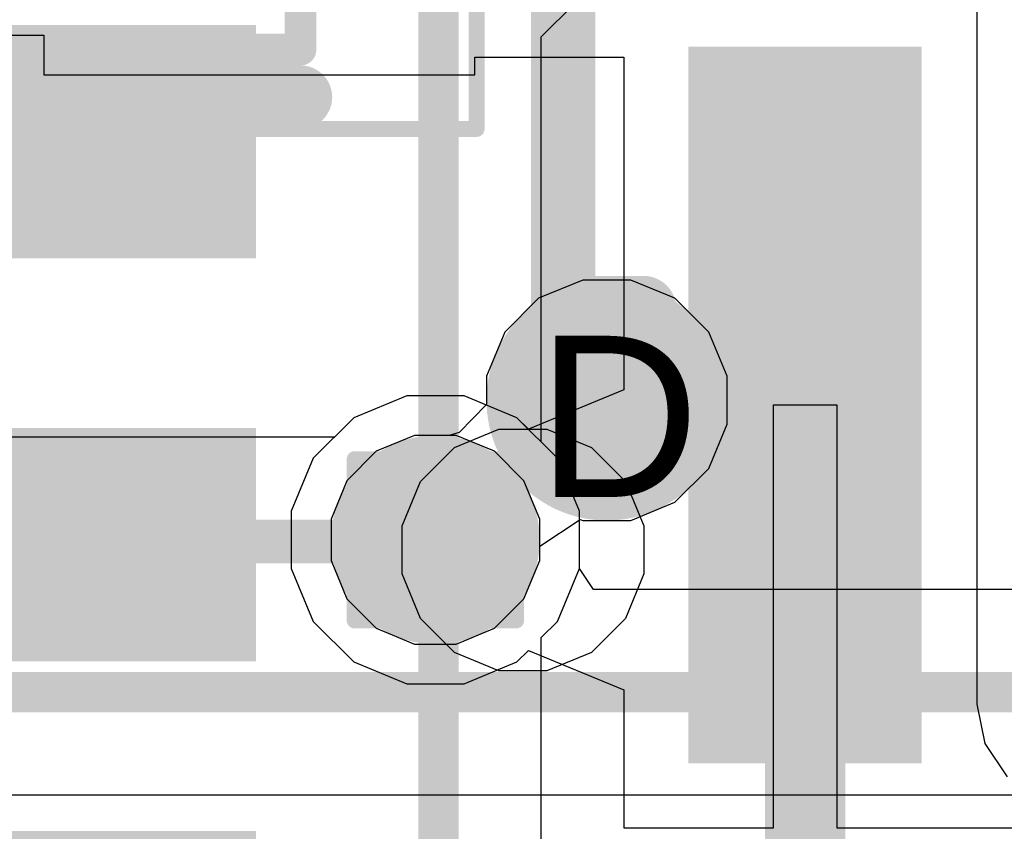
# Model space of a CAD drawing. Header units: inches. Extents: x -6 to 11.2, y -2.2 to 8.3.
# Tile 231 of 256: x 3.758 to 3.88, y 0.242 to 0.343. Entities that reach past the tile are written whole.
import ezdxf

# ---------------------------------------------------------------- set-up
doc = ezdxf.new("R2010")
doc.units = ezdxf.units.IN
doc.header["$MEASUREMENT"] = 0
for name, color, linetype in [('Board Layer Stack Bottom Solder', 6, 'Continuous'), ('Bottom Paste', 16, 'Continuous'), ('Drill Drawing', 1, 'Continuous'), ('Layer  6- Inner', 156, 'Continuous'), ('Layer 1- Top', 1, 'Continuous'), ('Layer 2- GND', 16, 'Continuous'), ('Layer 3- Inner', 16, 'Continuous'), ('Layer 4- Inner', 76, 'Continuous'), ('Layer 5- Inner', 90, 'Continuous'), ('Layer 7- PWR', 76, 'Continuous'), ('Layer 8- Bottom', 5, 'Continuous'), ('Top Comp Outline -Top11)-Comp Outline -Bot12)', 56, 'Continuous'), ('Top Courtyard -Top15)-Courtyard -Bot16)', 56, 'Continuous'), ('Top Overlay', 2, 'Continuous'), ('Top Paste', 8, 'Continuous'), ('Top Solder', 216, 'Continuous'), ('Via Holes', 16, 'Continuous')]:
    doc.layers.add(name, color=color, linetype=linetype)
doc.styles.add('Arial', font='txt', dxfattribs={"height": 0.2})

# ---------------------------------------------------------------- blocks, each defined once
blk = doc.blocks.new('SOIC_8___M_______27')
at = {"layer": 'Layer 1- Top'}
blk.add_hatch(color=7, dxfattribs=at).paths.add_polyline_path([(-0.0875, -0.1545), (-0.0875, -0.0695), (-0.0625, -0.0695), (-0.0625, -0.1545)])
at = {"layer": 'Top Paste'}
blk.add_hatch(color=8, dxfattribs=at).paths.add_polyline_path([(-0.0875, -0.1545), (-0.0875, -0.0695), (-0.0625, -0.0695), (-0.0625, -0.1545)])
at = {"layer": 'Top Solder'}
blk.add_hatch(color=216, dxfattribs=at).paths.add_polyline_path([(-0.08947, -0.15647), (-0.08947, -0.06753), (-0.06053, -0.06753), (-0.06053, -0.15647)])
at = {"layer": 'Top Overlay'}
for p, q in [((-0.1185, -0.11728), (-0.11298, -0.115)), ((-0.11298, -0.115), (-0.11, -0.115)), ((-0.11, -0.115), (-0.10702, -0.115)), ((-0.10702, -0.115), (-0.1015, -0.11728)), ((-0.12272, -0.1215), (-0.1185, -0.11728)), ((-0.1015, -0.11728), (-0.09728, -0.1215)), ((-0.125, -0.12702), (-0.12272, -0.1215)), ((-0.09728, -0.1215), (-0.095, -0.12702)), ((-0.125, -0.13298), (-0.125, -0.12702)), ((-0.095, -0.12702), (-0.095, -0.13298)), ((-0.12272, -0.1385), (-0.125, -0.13298)), ((-0.095, -0.13298), (-0.09728, -0.1385)), ((-0.1185, -0.14272), (-0.12272, -0.1385)), ((-0.09728, -0.1385), (-0.1015, -0.14272)), ((-0.11298, -0.145), (-0.1185, -0.14272)), ((-0.1015, -0.14272), (-0.10702, -0.145)), ((-0.11, -0.145), (-0.11298, -0.145)), ((-0.11, -0.145), (-0.11, -0.145)), ((-0.10702, -0.145), (-0.11, -0.145))]:
    blk.add_line(p, q, dxfattribs=at)
for points in [[(-0.105, -0.1, 0.008, 0.008, 0), (-0.105, 0.1, 0.008, 0.008, 0)], [(-0.105, -0.1, 0.008, 0.008, 0), (-0.095, -0.1, 0.008, 0.008, 0)]]:
    blk.add_lwpolyline(points, format="xyseb", dxfattribs=at)
for points in [[(-0.107, -0.1, 0.004, 0.004, 1), (-0.103, -0.1, 0.004, 0.004, 1)], [(-0.107, -0.1, 0.004, 0.004, 1), (-0.103, -0.1, 0.004, 0.004, 1)], [(-0.097, -0.1, 0.004, 0.004, 1), (-0.093, -0.1, 0.004, 0.004, 1)]]:
    blk.add_lwpolyline(points, format="xyseb", close=True, dxfattribs=at)
blk = doc.blocks.new('SOIC_8___M_______B_152')
at = {"layer": 'Board Layer Stack Bottom Solder'}
for points in [[(-0.06053, -0.06753), (-0.06053, -0.15647), (-0.08947, -0.15647), (-0.08947, -0.06753)], [(-0.01053, -0.06753), (-0.01053, -0.15647), (-0.03947, -0.15647), (-0.03947, -0.06753)], [(0.03947, -0.06753), (0.03947, -0.15647), (0.01053, -0.15647), (0.01053, -0.06753)]]:
    blk.add_hatch(color=6, dxfattribs=at).paths.add_polyline_path(points)
at = {"layer": 'Bottom Paste'}
for points in [[(-0.0625, -0.0695), (-0.0625, -0.1545), (-0.0875, -0.1545), (-0.0875, -0.0695)], [(-0.0125, -0.0695), (-0.0125, -0.1545), (-0.0375, -0.1545), (-0.0375, -0.0695)]]:
    blk.add_hatch(color=16, dxfattribs=at).paths.add_polyline_path(points)
at = {"layer": 'Layer 8- Bottom'}
for points in [[(-0.0625, -0.0695), (-0.0625, -0.1545), (-0.0875, -0.1545), (-0.0875, -0.0695)], [(-0.0125, -0.0695), (-0.0125, -0.1545), (-0.0375, -0.1545), (-0.0375, -0.0695)]]:
    blk.add_hatch(color=7, dxfattribs=at).paths.add_polyline_path(points)
blk = doc.blocks.new('SON50P300X60_HS_9N_NO_LOAD_155')
at = {"layer": 'Top Comp Outline -Top11)-Comp Outline -Bot12)'}
for points in [[(0.06102, -0.04134, 0.00394, 0.00394, 0), (0.06102, 0.04134, 0.00394, 0.00394, 0)], [(-0.06102, -0.04134, 0.00394, 0.00394, 0), (0.06102, -0.04134, 0.00394, 0.00394, 0)]]:
    blk.add_lwpolyline(points, format="xyseb", dxfattribs=at)
blk.add_lwpolyline([(0.06004, -0.04134, 0.00197, 0.00197, 1), (0.06201, -0.04134, 0.00197, 0.00197, 1)], format="xyseb", close=True, dxfattribs=at)
blk.add_lwpolyline([(0.06004, -0.04134, 0.00197, 0.00197, 1), (0.06201, -0.04134, 0.00197, 0.00197, 1)], format="xyseb", close=True, dxfattribs=at)
at = {"layer": 'Top Courtyard -Top15)-Courtyard -Bot16)'}
for points in [[(0.08287, -0.05118, 0.00197, 0.00197, 0), (0.08287, 0.05118, 0.00197, 0.00197, 0)], [(-0.08287, -0.05118, 0.00197, 0.00197, 0), (0.08287, -0.05118, 0.00197, 0.00197, 0)]]:
    blk.add_lwpolyline(points, format="xyseb", dxfattribs=at)
blk.add_lwpolyline([(0.08238, -0.05118, 0.000984, 0.000984, 1), (0.08337, -0.05118, 0.000984, 0.000984, 1)], format="xyseb", close=True, dxfattribs=at)
blk.add_lwpolyline([(0.08238, -0.05118, 0.000984, 0.000984, 1), (0.08337, -0.05118, 0.000984, 0.000984, 1)], format="xyseb", close=True, dxfattribs=at)
at = {"layer": 'Top Overlay'}
blk.add_lwpolyline([(0.04311, -0.04724, 0.00787, 0.00787, 0), (0.06102, -0.04724, 0.00787, 0.00787, 0)], format="xyseb", dxfattribs=at)
for points in [[(0.04114, -0.04724, 0.00394, 0.00394, 1), (0.04508, -0.04724, 0.00394, 0.00394, 1)], [(0.05906, -0.04724, 0.00394, 0.00394, 1), (0.06299, -0.04724, 0.00394, 0.00394, 1)]]:
    blk.add_lwpolyline(points, format="xyseb", close=True, dxfattribs=at)

msp = doc.modelspace()

# ---------------------------------------------------------------- hatches: boundary and pattern name
at = {"layer": 'Layer 1- Top'}
h = msp.add_hatch(color=7, dxfattribs=at)
edge = h.paths.add_edge_path()
edge.add_arc((3.83071, 0.29567), 0.00984, 0, 360)
h = msp.add_hatch(color=7, dxfattribs=at)
edge = h.paths.add_edge_path()
edge.add_arc((3.80945, 0.27835), 0.00787, 0, 360)
at = {"layer": 'Layer 2- GND'}
h = msp.add_hatch(color=7, dxfattribs=at)
edge = h.paths.add_edge_path()
edge.add_arc((3.80945, 0.27835), 0.01295, 0, 360)
at = {"layer": 'Layer 3- Inner'}
h = msp.add_hatch(color=7, dxfattribs=at)
edge = h.paths.add_edge_path()
edge.add_arc((3.83071, 0.29567), 0.00984, 0, 360)
at = {"layer": 'Layer 5- Inner'}
h = msp.add_hatch(color=7, dxfattribs=at)
edge = h.paths.add_edge_path()
edge.add_arc((3.83071, 0.29567), 0.00984, 0, 360)
h = msp.add_hatch(color=7, dxfattribs=at)
edge = h.paths.add_edge_path()
edge.add_arc((3.80945, 0.27835), 0.00787, 0, 360)
at = {"layer": 'Layer 7- PWR'}
h = msp.add_hatch(color=7, dxfattribs=at)
edge = h.paths.add_edge_path()
edge.add_arc((3.83071, 0.29567), 0.01492, 0, 360)
h = msp.add_hatch(color=7, dxfattribs=at)
edge = h.paths.add_edge_path()
edge.add_arc((3.80945, 0.27835), 0.01295, 0, 360)
at = {"layer": 'Layer 8- Bottom'}
h = msp.add_hatch(color=7, dxfattribs=at)
edge = h.paths.add_edge_path()
edge.add_arc((3.83071, 0.29567), 0.00984, 0, 360)
h = msp.add_hatch(color=7, dxfattribs=at)
edge = h.paths.add_edge_path()
edge.add_arc((3.80945, 0.27835), 0.00787, 0, 360)
at = {"layer": 'Via Holes'}
h = msp.add_hatch(color=7, dxfattribs=at)
edge = h.paths.add_edge_path()
edge.add_arc((3.83071, 0.29567), 0.00492, 0, 360)
h = msp.add_hatch(color=7, dxfattribs=at)
edge = h.paths.add_edge_path()
edge.add_arc((3.80945, 0.27835), 0.00295, 0, 360)

# ---------------------------------------------------------------- linework, layer by layer
at = {"layer": 'Drill Drawing'}
for points in [[(3.79945, 0.28835, 0.002, 0.002, 0), (3.81945, 0.28835, 0.002, 0.002, 0)], [(3.79945, 0.26835, 0.002, 0.002, 0), (3.79945, 0.28835, 0.002, 0.002, 0)], [(3.81945, 0.26835, 0.002, 0.002, 0), (3.81945, 0.28835, 0.002, 0.002, 0)], [(3.79945, 0.26835, 0.002, 0.002, 0), (3.81945, 0.26835, 0.002, 0.002, 0)]]:
    msp.add_lwpolyline(points, format="xyseb", dxfattribs=at)
for points in [[(3.79895, 0.28835, 0.001, 0.001, 1), (3.79995, 0.28835, 0.001, 0.001, 1)], [(3.79895, 0.28835, 0.001, 0.001, 1), (3.79995, 0.28835, 0.001, 0.001, 1)], [(3.81895, 0.28835, 0.001, 0.001, 1), (3.81995, 0.28835, 0.001, 0.001, 1)], [(3.81895, 0.28835, 0.001, 0.001, 1), (3.81995, 0.28835, 0.001, 0.001, 1)], [(3.79895, 0.26835, 0.001, 0.001, 1), (3.79995, 0.26835, 0.001, 0.001, 1)], [(3.79895, 0.26835, 0.001, 0.001, 1), (3.79995, 0.26835, 0.001, 0.001, 1)], [(3.81895, 0.26835, 0.001, 0.001, 1), (3.81995, 0.26835, 0.001, 0.001, 1)], [(3.81895, 0.26835, 0.001, 0.001, 1), (3.81995, 0.26835, 0.001, 0.001, 1)]]:
    msp.add_lwpolyline(points, format="xyseb", close=True, dxfattribs=at)
at = {"layer": 'Layer  6- Inner'}
for p, q in [((3.82774, 0.31059), (3.82226, 0.30832)), ((3.83368, 0.31059), (3.82774, 0.31059)), ((3.83916, 0.30832), (3.83368, 0.31059)), ((3.82226, 0.30832), (3.81806, 0.30412)), ((3.84336, 0.30412), (3.83916, 0.30832)), ((3.81806, 0.30412), (3.81579, 0.29864)), ((3.84563, 0.29864), (3.84336, 0.30412)), ((3.81579, 0.29864), (3.81579, 0.29515)), ((3.84563, 0.2927), (3.84563, 0.29864)), ((3.81579, 0.29515), (3.81239, 0.29167)), ((3.84336, 0.28722), (3.84563, 0.2927)), ((3.80687, 0.2913), (3.80211, 0.28933)), ((3.81117, 0.2913), (3.80687, 0.2913)), ((3.81239, 0.29167), (3.81117, 0.2913)), ((3.80211, 0.28933), (3.79847, 0.28568)), ((3.83916, 0.28302), (3.84336, 0.28722)), ((3.79847, 0.28568), (3.7965, 0.28092)), ((3.83368, 0.28075), (3.83916, 0.28302)), ((3.7965, 0.28092), (3.7965, 0.27577)), ((3.8224, 0.27755), (3.8274, 0.28089)), ((3.8274, 0.28089), (3.82774, 0.28075)), ((3.82774, 0.28075), (3.83368, 0.28075)), ((3.8224, 0.27577), (3.8224, 0.27755)), ((3.7965, 0.27577), (3.79847, 0.27101)), ((3.82043, 0.27101), (3.8224, 0.27577)), ((3.79847, 0.27101), (3.80211, 0.26737)), ((3.81679, 0.26737), (3.82043, 0.27101)), ((3.80211, 0.26737), (3.80687, 0.26539)), ((3.81203, 0.26539), (3.81679, 0.26737)), ((3.80687, 0.26539), (3.81203, 0.26539))]:
    msp.add_line(p, q, dxfattribs=at)
at = {"layer": 'Layer 1- Top'}
for p, q in [((3.70252, 0.34099), (3.76087, 0.34099)), ((3.76087, 0.34099), (3.76087, 0.33607)), ((3.81433, 0.33607), (3.81433, 0.33825)), ((3.81433, 0.33825), (3.83282, 0.33825)), ((3.83282, 0.33825), (3.83282, 0.29696)), ((3.76087, 0.33607), (3.81433, 0.33607)), ((3.83282, 0.29696), (3.821, 0.29207)), ((3.80589, 0.29622), (3.79932, 0.2935)), ((3.813, 0.29622), (3.80589, 0.29622)), ((3.81957, 0.2935), (3.813, 0.29622)), ((3.85138, 0.24259), (3.85138, 0.29509)), ((3.85138, 0.29509), (3.85925, 0.29509)), ((3.85925, 0.29509), (3.85925, 0.24259)), ((3.79932, 0.2935), (3.7943, 0.28847)), ((3.821, 0.29207), (3.81957, 0.2935)), ((3.7943, 0.28847), (3.79157, 0.2819)), ((3.79157, 0.2819), (3.79157, 0.27479)), ((3.79157, 0.27479), (3.7943, 0.26822)), ((3.7943, 0.26822), (3.79932, 0.26319)), ((3.81957, 0.26319), (3.821, 0.26462)), ((3.821, 0.26462), (3.83282, 0.25973)), ((3.79932, 0.26319), (3.80589, 0.26047)), ((3.813, 0.26047), (3.81957, 0.26319)), ((3.80589, 0.26047), (3.813, 0.26047)), ((3.83282, 0.25973), (3.83282, 0.24259)), ((3.83282, 0.24259), (3.85138, 0.24259)), ((3.85925, 0.24259), (3.87781, 0.24259)), ((3.87781, 0.24259), (3.87781, 0.24259)), ((3.87781, 0.24259), (3.88282, 0.24259))]:
    msp.add_line(p, q, dxfattribs=at)
for points in [[(3.83071, 0.29567, 0.01181, 0.01181, 0), (3.85473, 0.29567, 0.01181, 0.01181, 0)], [(3.85473, 0.29567, 0.01181, 0.01181, 0), (3.85532, 0.29509, 0.01181, 0.01181, 0)], [(3.85532, 0.23162, 0.01, 0.01, 0), (3.85532, 0.29509, 0.01, 0.01, 0)]]:
    msp.add_lwpolyline(points, format="xyseb", dxfattribs=at)
for points in [[(3.82776, 0.29567, 0.00591, 0.00591, 1), (3.83366, 0.29567, 0.00591, 0.00591, 1)], [(3.85178, 0.29567, 0.00591, 0.00591, 1), (3.85769, 0.29567, 0.00591, 0.00591, 1)], [(3.85178, 0.29567, 0.00591, 0.00591, 1), (3.85769, 0.29567, 0.00591, 0.00591, 1)], [(3.85236, 0.29509, 0.00591, 0.00591, 1), (3.85827, 0.29509, 0.00591, 0.00591, 1)], [(3.85282, 0.29509, 0.005, 0.005, 1), (3.85781, 0.29509, 0.005, 0.005, 1)]]:
    msp.add_lwpolyline(points, format="xyseb", close=True, dxfattribs=at)
at = {"layer": 'Layer 3- Inner'}
for p, q in [((3.80687, 0.2913), (3.80211, 0.28933)), ((3.81203, 0.2913), (3.80687, 0.2913)), ((3.81679, 0.28933), (3.81203, 0.2913)), ((3.80211, 0.28933), (3.79847, 0.28568)), ((3.82043, 0.28568), (3.81679, 0.28933)), ((3.79847, 0.28568), (3.7965, 0.28092)), ((3.8224, 0.28092), (3.82043, 0.28568)), ((3.7965, 0.28092), (3.7965, 0.27577)), ((3.8224, 0.27577), (3.8224, 0.28092)), ((3.7965, 0.27577), (3.79847, 0.27101)), ((3.82043, 0.27101), (3.8224, 0.27577)), ((3.79847, 0.27101), (3.80211, 0.26737)), ((3.81679, 0.26737), (3.82043, 0.27101)), ((3.80211, 0.26737), (3.80687, 0.26539)), ((3.81203, 0.26539), (3.81679, 0.26737)), ((3.80687, 0.26539), (3.81203, 0.26539))]:
    msp.add_line(p, q, dxfattribs=at)
at = {"layer": 'Layer 4- Inner'}
for p, q in [((3.82774, 0.31059), (3.82226, 0.30832)), ((3.83368, 0.31059), (3.82774, 0.31059)), ((3.83916, 0.30832), (3.83368, 0.31059)), ((3.82226, 0.30832), (3.81806, 0.30412)), ((3.84336, 0.30412), (3.83916, 0.30832)), ((3.81806, 0.30412), (3.81579, 0.29864)), ((3.84563, 0.29864), (3.84336, 0.30412)), ((3.81579, 0.29864), (3.81579, 0.29515)), ((3.84563, 0.2927), (3.84563, 0.29864)), ((3.81579, 0.29515), (3.81239, 0.29167)), ((3.84336, 0.28722), (3.84563, 0.2927)), ((3.80687, 0.2913), (3.80211, 0.28933)), ((3.81117, 0.2913), (3.80687, 0.2913)), ((3.81239, 0.29167), (3.81117, 0.2913)), ((3.80211, 0.28933), (3.79847, 0.28568)), ((3.83916, 0.28302), (3.84336, 0.28722)), ((3.79847, 0.28568), (3.7965, 0.28092)), ((3.83368, 0.28075), (3.83916, 0.28302)), ((3.7965, 0.28092), (3.7965, 0.27577)), ((3.8224, 0.27755), (3.8274, 0.28089)), ((3.8274, 0.28089), (3.82774, 0.28075)), ((3.82774, 0.28075), (3.83368, 0.28075)), ((3.8224, 0.27577), (3.8224, 0.27755)), ((3.7965, 0.27577), (3.79847, 0.27101)), ((3.82043, 0.27101), (3.8224, 0.27577)), ((3.79847, 0.27101), (3.80211, 0.26737)), ((3.81679, 0.26737), (3.82043, 0.27101)), ((3.80211, 0.26737), (3.80687, 0.26539)), ((3.81203, 0.26539), (3.81679, 0.26737)), ((3.80687, 0.26539), (3.81203, 0.26539))]:
    msp.add_line(p, q, dxfattribs=at)
at = {"layer": 'Layer 5- Inner'}
for p, q in [((3.80589, 0.29622), (3.79932, 0.2935)), ((3.813, 0.29622), (3.80589, 0.29622)), ((3.81957, 0.2935), (3.813, 0.29622)), ((3.79932, 0.2935), (3.79692, 0.29109)), ((3.8246, 0.28847), (3.81957, 0.2935)), ((3.79692, 0.29109), (3.73678, 0.29109)), ((3.82732, 0.2819), (3.8246, 0.28847)), ((3.82732, 0.27479), (3.82732, 0.2819)), ((3.82906, 0.27219), (3.82732, 0.27479)), ((3.90063, 0.27219), (3.82906, 0.27219)), ((3.68583, 0.2467), (3.90591, 0.2467))]:
    msp.add_line(p, q, dxfattribs=at)
for points in [[(3.7315, 0.27835, 0.005, 0.005, 0), (3.80945, 0.27835, 0.005, 0.005, 0)], [(3.68583, 0.25945, 0.005, 0.005, 0), (3.90591, 0.25945, 0.005, 0.005, 0)]]:
    msp.add_lwpolyline(points, format="xyseb", dxfattribs=at)
msp.add_lwpolyline([(3.8082, 0.27835, 0.0025, 0.0025, 1), (3.8107, 0.27835, 0.0025, 0.0025, 1)], format="xyseb", close=True, dxfattribs=at)
at = {"layer": 'Layer 8- Bottom'}
for p, q in [((3.87663, 0.36136), (3.87663, 0.33189)), ((3.82259, 0.34078), (3.82673, 0.34492)), ((3.82259, 0.29049), (3.82259, 0.34078)), ((3.87663, 0.33189), (3.87663, 0.25794)), ((3.8246, 0.28847), (3.82259, 0.29049)), ((3.82732, 0.2819), (3.8246, 0.28847)), ((3.82732, 0.27479), (3.82732, 0.2819)), ((3.8246, 0.26822), (3.82732, 0.27479)), ((3.82259, 0.26621), (3.8246, 0.26822)), ((3.82259, 0.21654), (3.82259, 0.26621)), ((3.87663, 0.25794), (3.8776, 0.25306)), ((3.8776, 0.25306), (3.88036, 0.24892))]:
    msp.add_line(p, q, dxfattribs=at)
for points in [[(3.80984, 0.28189, 0.005, 0.005, 0), (3.80984, 0.34606, 0.005, 0.005, 0)], [(3.80545, 0.27795, 0.005, 0.005, 0), (3.80939, 0.28189, 0.005, 0.005, 0)], [(3.80939, 0.28189, 0.005, 0.005, 0), (3.80984, 0.28189, 0.005, 0.005, 0)], [(3.80984, 0.27356, 0.005, 0.005, 0), (3.80984, 0.28189, 0.005, 0.005, 0)], [(3.74272, 0.27776, 0.005, 0.005, 0), (3.78522, 0.27776, 0.005, 0.005, 0)], [(3.78522, 0.27776, 0.005, 0.005, 0), (3.78542, 0.27795, 0.005, 0.005, 0)], [(3.78542, 0.27795, 0.005, 0.005, 0), (3.80545, 0.27795, 0.005, 0.005, 0)], [(3.80545, 0.27795, 0.005, 0.005, 0), (3.80984, 0.27356, 0.005, 0.005, 0)], [(3.80984, 0.21654, 0.005, 0.005, 0), (3.80984, 0.27356, 0.005, 0.005, 0)]]:
    msp.add_lwpolyline(points, format="xyseb", dxfattribs=at)
for points in [[(3.80814, 0.28189, 0.0025, 0.0025, 1), (3.81064, 0.28189, 0.0025, 0.0025, 1)], [(3.80814, 0.28189, 0.0025, 0.0025, 1), (3.81064, 0.28189, 0.0025, 0.0025, 1)], [(3.80859, 0.28189, 0.0025, 0.0025, 1), (3.81109, 0.28189, 0.0025, 0.0025, 1)], [(3.80859, 0.28189, 0.0025, 0.0025, 1), (3.81109, 0.28189, 0.0025, 0.0025, 1)], [(3.80859, 0.28189, 0.0025, 0.0025, 1), (3.81109, 0.28189, 0.0025, 0.0025, 1)], [(3.78397, 0.27776, 0.0025, 0.0025, 1), (3.78647, 0.27776, 0.0025, 0.0025, 1)], [(3.78397, 0.27776, 0.0025, 0.0025, 1), (3.78647, 0.27776, 0.0025, 0.0025, 1)], [(3.78417, 0.27795, 0.0025, 0.0025, 1), (3.78667, 0.27795, 0.0025, 0.0025, 1)], [(3.78417, 0.27795, 0.0025, 0.0025, 1), (3.78667, 0.27795, 0.0025, 0.0025, 1)], [(3.8042, 0.27795, 0.0025, 0.0025, 1), (3.8067, 0.27795, 0.0025, 0.0025, 1)], [(3.8042, 0.27795, 0.0025, 0.0025, 1), (3.8067, 0.27795, 0.0025, 0.0025, 1)], [(3.8042, 0.27795, 0.0025, 0.0025, 1), (3.8067, 0.27795, 0.0025, 0.0025, 1)], [(3.80859, 0.27356, 0.0025, 0.0025, 1), (3.81109, 0.27356, 0.0025, 0.0025, 1)], [(3.80859, 0.27356, 0.0025, 0.0025, 1), (3.81109, 0.27356, 0.0025, 0.0025, 1)], [(3.80859, 0.27356, 0.0025, 0.0025, 1), (3.81109, 0.27356, 0.0025, 0.0025, 1)]]:
    msp.add_lwpolyline(points, format="xyseb", close=True, dxfattribs=at)

# ---------------------------------------------------------------- block references
for name, p in [('SOIC_8___M_______27', (3.93031, 0.40709)), ('SON50P300X60_HS_9N_NO_LOAD_155', (3.73169, 0.38052))]:
    msp.add_blockref(name, p)
at = {"rotation": 270}
msp.add_blockref('SOIC_8___M_______B_152', (3.85472, 0.25276), dxfattribs=at)

# ---------------------------------------------------------------- texts
at = {"layer": 'Drill Drawing', "style": 'Arial'}
msp.add_text('D', height=0.02, dxfattribs=at).set_placement((3.82204, 0.28367))

doc.saveas('drawing.dxf')
